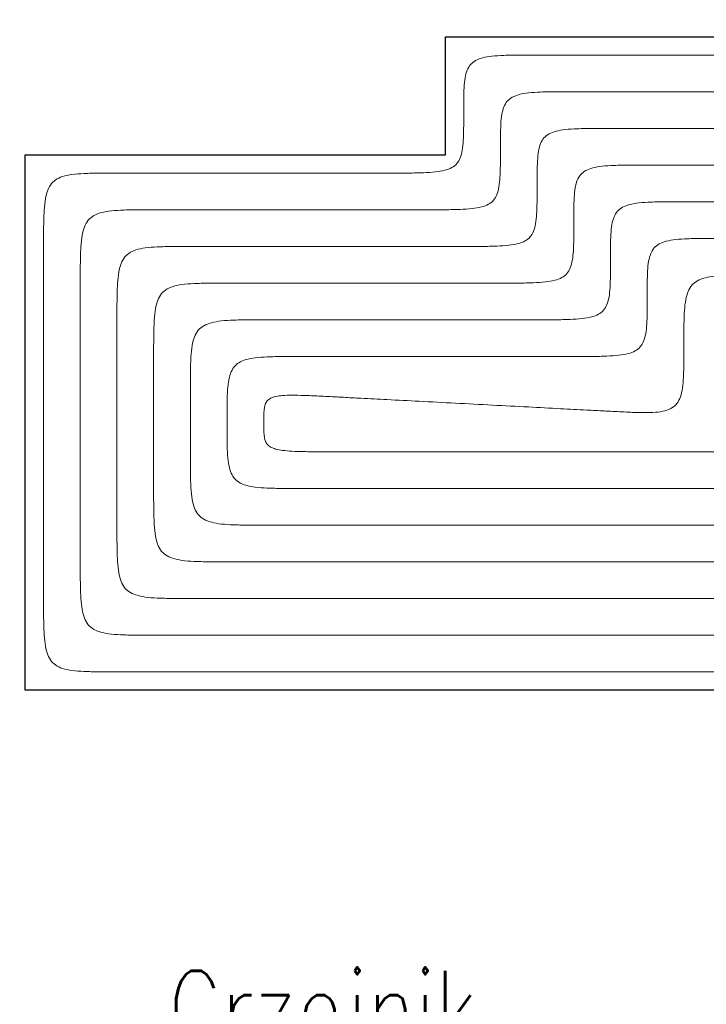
# Model space of a CAD drawing. Header units: millimetres. Extents: x 206445 to 335272, y 14092 to 100072.
# Tile 11 of 38: x 308956 to 310827, y 44336 to 47021. Entities that reach past the tile are written whole.
import ezdxf
from ezdxf import colors
from ezdxf.entities.mleader import LeaderData, LeaderLine
from ezdxf.lldxf.tags import DXFTag
from ezdxf.math import Vec2, Vec3

# ---------------------------------------------------------------- set-up
doc = ezdxf.new("R2010")
doc.units = ezdxf.units.MM
for name, color, linetype, lineweight in [('__OPIS', 10, 'Continuous', 20), ('IS_Rys.pętli_o.p._Powrót', 251, 'DASH', 0), ('IS_Rys.pętli_o.p._Zasilanie', 76, 'SOLID', 0)]:
    doc.layers.add(name, color=color, linetype=linetype, lineweight=lineweight)
doc.layers.add('IS_Ogrzewanie_płaszczyznowe', color=7, linetype='SOLID', true_color=0x008000)
doc.styles.add('STYL1', font='SIMPLEX.SHX', dxfattribs={"width": 0.8})
tags = doc.linetypes.add('DASH', pattern=[15, 10, -5]).pattern_tags.tags
tags[6:7] = [DXFTag(74, 4), DXFTag(75, 0), DXFTag(340, '0'), DXFTag(46, 0.0), DXFTag(50, 0.0), DXFTag(44, 0.0), DXFTag(45, 0.0)]
tags[4:5] = [DXFTag(74, 4), DXFTag(75, 0), DXFTag(340, '0'), DXFTag(46, 0.0), DXFTag(50, 0.0), DXFTag(44, 0.0), DXFTag(45, 0.0)]
tags = doc.linetypes.add('SOLID', pattern=[10, 10, 0]).pattern_tags.tags
tags[6:7] = [DXFTag(74, 4), DXFTag(75, 0), DXFTag(340, '0'), DXFTag(46, 0.0), DXFTag(50, 0.0), DXFTag(44, 0.0), DXFTag(45, 0.0)]
tags[4:5] = [DXFTag(74, 4), DXFTag(75, 0), DXFTag(340, '0'), DXFTag(46, 0.0), DXFTag(50, 0.0), DXFTag(44, 0.0), DXFTag(45, 0.0)]

msp = doc.modelspace()

# ---------------------------------------------------------------- linework, layer by layer
at = {"layer": 'IS_Ogrzewanie_płaszczyznowe'}
for p, q in [((310115.7, 46652.5), (310115.7, 46974.4)), ((310115.7, 46974.4), (312717, 46974.4)), ((308970.7, 45192.6), (308970.7, 46652.5)), ((308970.7, 46652.5), (310115.7, 46652.5)), ((312717, 45192.6), (308970.7, 45192.6))]:
    msp.add_line(p, q, dxfattribs=at)
at = {"layer": 'IS_Rys.pętli_o.p._Powrót', "ltscale": 10}
for points, knots in [([(310165.7, 46763.5), (310165.7, 46776.8), (310165.6, 46801.1), (310166.4, 46834.1), (310168.8, 46860.8), (310174, 46882.2), (310183.5, 46899), (310198.5, 46910.7), (310218.8, 46917.8), (310244.8, 46921.9), (310277.9, 46923.8), (310318.9, 46924.4), (310349.1, 46924.4), (310365.7, 46924.4)], [0, 0, 0, 0, 4.002616, 7.281348, 9.920887, 12.038782, 13.827258, 15.58244, 17.62838, 20.206938, 23.475728, 27.548734, 32.522453, 32.522453, 32.522453, 32.522453]), ([(310365.7, 46924.4), (310380.4, 46924.4), (310435.7, 46924.4), (310551.4, 46924.4), (310727.1, 46924.4), (310945.6, 46924.4), (311189.9, 46924.4), (311442.7, 46924.4), (311687, 46924.4), (311905.6, 46924.4), (312081.3, 46924.4), (312197, 46924.4), (312252.2, 46924.4), (312267, 46924.4)], [0, 0, 0, 0, 4.428272, 16.570308, 34.711938, 57.138993, 82.137303, 107.992697, 132.991007, 155.418062, 173.559692, 185.701728, 190.13, 190.13, 190.13, 190.13]), ([(309965.7, 46602.5), (309982.2, 46602.5), (310012.4, 46602.5), (310053.4, 46603.1), (310086.5, 46605.1), (310112.5, 46609.1), (310132.8, 46616.2), (310147.8, 46627.9), (310157.3, 46644.7), (310162.5, 46666.1), (310164.9, 46692.8), (310165.7, 46725.8), (310165.7, 46750.1), (310165.7, 46763.5)], [0, 0, 0, 0, 4.973719, 9.046725, 12.315515, 14.894073, 16.940013, 18.695195, 20.483671, 22.601566, 25.241105, 28.519836, 32.522453, 32.522453, 32.522453, 32.522453]), ([(310365.7, 46563.5), (310365.7, 46576.8), (310365.6, 46601.1), (310366.4, 46634.1), (310368.8, 46660.8), (310374, 46682.2), (310383.5, 46699), (310398.5, 46710.7), (310418.8, 46717.8), (310444.8, 46721.9), (310477.9, 46723.8), (310518.9, 46724.4), (310549.1, 46724.4), (310565.7, 46724.4)], [0, 0, 0, 0, 4.002616, 7.281348, 9.920887, 12.038782, 13.827258, 15.58244, 17.62838, 20.206938, 23.475728, 27.548734, 32.522453, 32.522453, 32.522453, 32.522453]), ([(310565.7, 46724.4), (310577.3, 46724.4), (310620.9, 46724.4), (310712.3, 46724.4), (310851, 46724.4), (311023.6, 46724.4), (311216.5, 46724.4), (311416.1, 46724.4), (311609, 46724.4), (311781.6, 46724.4), (311920.3, 46724.4), (312011.7, 46724.4), (312055.3, 46724.4), (312067, 46724.4)], [0, 0, 0, 0, 3.496642, 13.084207, 27.409159, 45.117956, 64.857062, 85.272938, 105.012044, 122.720841, 137.045793, 146.633358, 150.13, 150.13, 150.13, 150.13]), ([(309020.7, 46402.5), (309020.7, 46419.1), (309020.7, 46449.2), (309021.5, 46490.3), (309023.9, 46523.4), (309029, 46549.7), (309038.1, 46570.2), (309053, 46585.1), (309073.6, 46594.2), (309099.8, 46599.3), (309132.9, 46601.8), (309174, 46602.5), (309204.2, 46602.5), (309220.7, 46602.5)], [0, 0, 0, 0, 4.973727, 9.047211, 12.320392, 14.919985, 17.03704, 18.970826, 21.087881, 23.687474, 26.960655, 31.034139, 36.007866, 36.007866, 36.007866, 36.007866]), ([(309220.7, 46602.5), (309226.5, 46602.5), (309248.2, 46602.5), (309293.5, 46602.5), (309362.3, 46602.5), (309448, 46602.5), (309543.7, 46602.5), (309642.7, 46602.5), (309738.4, 46602.5), (309824.1, 46602.5), (309892.9, 46602.5), (309938.2, 46602.5), (309959.9, 46602.5), (309965.7, 46602.5)], [0, 0, 0, 0, 1.734975, 6.492165, 13.599967, 22.386777, 32.180992, 42.311008, 52.105223, 60.892033, 67.999835, 72.757025, 74.492, 74.492, 74.492, 74.492]), ([(310165.7, 46402.5), (310182.2, 46402.5), (310212.4, 46402.5), (310253.4, 46403.1), (310286.5, 46405.1), (310312.5, 46409.1), (310332.8, 46416.2), (310347.8, 46427.9), (310357.3, 46444.7), (310362.5, 46466.1), (310364.9, 46492.8), (310365.7, 46525.8), (310365.7, 46550.1), (310365.7, 46563.5)], [0, 0, 0, 0, 4.973719, 9.046725, 12.315515, 14.894073, 16.940013, 18.695195, 20.483671, 22.601566, 25.241105, 28.519836, 32.522453, 32.522453, 32.522453, 32.522453]), ([(310565.7, 46363.5), (310565.7, 46376.8), (310565.6, 46401.1), (310566.4, 46434.1), (310568.8, 46460.8), (310574, 46482.2), (310583.5, 46499), (310598.5, 46510.7), (310618.8, 46517.8), (310644.8, 46521.9), (310677.9, 46523.8), (310718.9, 46524.4), (310749.1, 46524.4), (310765.7, 46524.4)], [0, 0, 0, 0, 4.002616, 7.281348, 9.920887, 12.038782, 13.827258, 15.58244, 17.62838, 20.206938, 23.475728, 27.548734, 32.522453, 32.522453, 32.522453, 32.522453]), ([(310765.7, 46524.4), (310774.2, 46524.4), (310806.2, 46524.4), (310873.2, 46524.4), (310975, 46524.4), (311101.6, 46524.4), (311243.1, 46524.4), (311389.5, 46524.4), (311531, 46524.4), (311657.6, 46524.4), (311759.4, 46524.4), (311826.4, 46524.4), (311858.4, 46524.4), (311867, 46524.4)], [0, 0, 0, 0, 2.565011, 9.598107, 20.106379, 33.09692, 47.576822, 62.553178, 77.03308, 90.023621, 100.531893, 107.564989, 110.13, 110.13, 110.13, 110.13]), ([(309020.7, 45442.6), (309020.7, 45450.1), (309020.7, 45478), (309020.7, 45536.4), (309020.7, 45625.1), (309020.7, 45735.4), (309020.7, 45858.8), (309020.7, 45986.4), (309020.7, 46109.7), (309020.7, 46220.1), (309020.7, 46308.8), (309020.7, 46367.2), (309020.7, 46395.1), (309020.7, 46402.5)], [0, 0, 0, 0, 2.235587, 8.365421, 17.524116, 28.846281, 41.466529, 54.519471, 67.139719, 78.461884, 87.620579, 93.750413, 95.986, 95.986, 95.986, 95.986]), ([(309220.7, 46202.5), (309220.7, 46219.1), (309220.7, 46249.2), (309221.5, 46290.3), (309223.9, 46323.4), (309229, 46349.7), (309238.1, 46370.2), (309253, 46385.1), (309273.6, 46394.2), (309299.8, 46399.3), (309332.9, 46401.8), (309374, 46402.5), (309404.2, 46402.5), (309420.7, 46402.5)], [0, 0, 0, 0, 4.973727, 9.047211, 12.320392, 14.919985, 17.03704, 18.970826, 21.087881, 23.687474, 26.960655, 31.034139, 36.007866, 36.007866, 36.007866, 36.007866]), ([(309420.7, 46402.5), (309426.5, 46402.5), (309448.2, 46402.5), (309493.5, 46402.5), (309562.3, 46402.5), (309648, 46402.5), (309743.7, 46402.5), (309842.7, 46402.5), (309938.4, 46402.5), (310024.1, 46402.5), (310092.9, 46402.5), (310138.2, 46402.5), (310159.9, 46402.5), (310165.7, 46402.5)], [0, 0, 0, 0, 1.734975, 6.492165, 13.599967, 22.386777, 32.180992, 42.311008, 52.105223, 60.892033, 67.999835, 72.757025, 74.492, 74.492, 74.492, 74.492]), ([(310365.7, 46202.5), (310382.2, 46202.5), (310412.4, 46202.5), (310453.4, 46203.1), (310486.5, 46205.1), (310512.5, 46209.1), (310532.8, 46216.2), (310547.8, 46227.9), (310557.3, 46244.7), (310562.5, 46266.1), (310564.9, 46292.8), (310565.7, 46325.8), (310565.7, 46350.1), (310565.7, 46363.5)], [0, 0, 0, 0, 4.973719, 9.046725, 12.315515, 14.894073, 16.940013, 18.695195, 20.483671, 22.601566, 25.241105, 28.519836, 32.522453, 32.522453, 32.522453, 32.522453]), ([(310765.7, 46133.5), (310765.7, 46149.3), (310765.6, 46178.1), (310766.4, 46217.3), (310768.8, 46248.9), (310773.9, 46274), (310783.1, 46293.7), (310798.1, 46307.9), (310818.6, 46316.5), (310844.8, 46321.4), (310877.9, 46323.7), (310918.9, 46324.4), (310949.1, 46324.4), (310965.7, 46324.4)], [0, 0, 0, 0, 4.746927, 8.634787, 11.759874, 14.24647, 16.285433, 18.175642, 20.274939, 22.869228, 26.141299, 30.214663, 35.188387, 35.188387, 35.188387, 35.188387]), ([(309220.7, 45642.6), (309220.7, 45647), (309220.7, 45663.3), (309220.7, 45697.3), (309220.7, 45749.1), (309220.7, 45813.4), (309220.7, 45885.3), (309220.7, 45959.8), (309220.7, 46031.7), (309220.7, 46096.1), (309220.7, 46147.8), (309220.7, 46181.9), (309220.7, 46198.2), (309220.7, 46202.5)], [0, 0, 0, 0, 1.303956, 4.879321, 10.221336, 16.825244, 24.186289, 31.799711, 39.160756, 45.764664, 51.106679, 54.682044, 55.986, 55.986, 55.986, 55.986]), ([(309420.7, 46002.5), (309420.7, 46019.1), (309420.7, 46049.2), (309421.5, 46090.3), (309423.9, 46123.4), (309429, 46149.7), (309438.1, 46170.2), (309453, 46185.1), (309473.6, 46194.2), (309499.8, 46199.3), (309532.9, 46201.8), (309574, 46202.5), (309604.2, 46202.5), (309620.7, 46202.5)], [0, 0, 0, 0, 4.973727, 9.047211, 12.320392, 14.919985, 17.03704, 18.970826, 21.087881, 23.687474, 26.960655, 31.034139, 36.007866, 36.007866, 36.007866, 36.007866]), ([(309620.7, 46202.5), (309626.5, 46202.5), (309648.2, 46202.5), (309693.5, 46202.5), (309762.3, 46202.5), (309848, 46202.5), (309943.7, 46202.5), (310042.7, 46202.5), (310138.4, 46202.5), (310224.1, 46202.5), (310292.9, 46202.5), (310338.2, 46202.5), (310359.9, 46202.5), (310365.7, 46202.5)], [0, 0, 0, 0, 1.734975, 6.492165, 13.599967, 22.386777, 32.180992, 42.311008, 52.105223, 60.892033, 67.999835, 72.757025, 74.492, 74.492, 74.492, 74.492]), ([(310565.9, 45953.1), (310582.5, 45952.2), (310612.6, 45950.6), (310653.6, 45949.2), (310686.6, 45949.8), (310712.7, 45953.2), (310733.2, 45960.8), (310748.3, 45974.3), (310757.4, 45993.6), (310762.5, 46018.4), (310764.9, 46049.8), (310765.7, 46088.9), (310765.7, 46117.7), (310765.7, 46133.5)], [0, 0, 0, 0, 4.972976, 9.041096, 12.298959, 14.865986, 16.923343, 18.763601, 20.759356, 23.217496, 26.327704, 30.21007, 34.956212, 34.956212, 34.956212, 34.956212]), ([(309420.7, 45842.6), (309420.7, 45843.9), (309420.7, 45848.5), (309420.7, 45858.3), (309420.7, 45873), (309420.7, 45891.4), (309420.7, 45911.9), (309420.7, 45933.2), (309420.7, 45953.7), (309420.7, 45972.1), (309420.7, 45986.9), (309420.7, 45996.6), (309420.7, 46001.3), (309420.7, 46002.5)], [0, 0, 0, 0, 0.372326, 1.39322, 2.918556, 4.804207, 6.906048, 9.079952, 11.181793, 13.067444, 14.59278, 15.613674, 15.986, 15.986, 15.986, 15.986]), ([(309620.7, 45922.6), (309620.7, 45929.2), (309620.7, 45941.2), (309621.5, 45957.7), (309624, 45971.1), (309629.7, 45982), (309640, 45989.7), (309654.6, 45994.1), (309674.2, 45996.5), (309700, 45997.1), (309732.8, 45996.3), (309773.8, 45994.5), (309803.9, 45992.9), (309820.5, 45992.1)], [0, 0, 0, 0, 1.987013, 3.612344, 4.931752, 6.063204, 7.224594, 8.670406, 10.594711, 13.132274, 16.389017, 20.459165, 25.432559, 25.432559, 25.432559, 25.432559]), ([(309820.5, 45992.1), (309826.3, 45991.8), (309847.9, 45990.6), (309893.3, 45988.3), (309962.2, 45984.7), (310047.9, 45980.2), (310143.6, 45975.2), (310242.8, 45970), (310338.5, 45965), (310424.2, 45960.5), (310493.1, 45956.9), (310538.5, 45954.5), (310560.1, 45953.4), (310565.9, 45953.1)], [0, 0, 0, 0, 1.738617, 6.505794, 13.628517, 22.433772, 32.248547, 42.399829, 52.214605, 61.01986, 68.142583, 72.909759, 74.648377, 74.648377, 74.648377, 74.648377]), ([(309820.7, 45842.6), (309804.2, 45842.6), (309774, 45842.6), (309733, 45842.9), (309700, 45843.9), (309674.2, 45845.9), (309654.6, 45849.3), (309640, 45854.5), (309629.8, 45862.6), (309624, 45873.8), (309621.5, 45887.4), (309620.7, 45903.9), (309620.7, 45915.9), (309620.7, 45922.6)], [0, 0, 0, 0, 4.973708, 9.046051, 12.308753, 14.857899, 16.80108, 18.273629, 19.466032, 20.623229, 21.957279, 23.588099, 25.575897, 25.575897, 25.575897, 25.575897]), ([(309620.7, 45642.6), (309604.2, 45642.6), (309574, 45642.6), (309532.9, 45643.4), (309499.8, 45645.8), (309473.6, 45650.9), (309453, 45660), (309438.1, 45674.9), (309429, 45695.5), (309423.9, 45721.7), (309421.5, 45754.8), (309420.7, 45795.9), (309420.7, 45826.1), (309420.7, 45842.6)], [0, 0, 0, 0, 4.973727, 9.047211, 12.320392, 14.919985, 17.03704, 18.970826, 21.087881, 23.687474, 26.960655, 31.034139, 36.007866, 36.007866, 36.007866, 36.007866]), ([(311867, 45842.6), (311851.1, 45842.6), (311791.6, 45842.6), (311667.1, 45842.6), (311478, 45842.6), (311242.8, 45842.6), (310979.9, 45842.6), (310707.8, 45842.6), (310444.9, 45842.6), (310209.7, 45842.6), (310020.6, 45842.6), (309896.1, 45842.6), (309836.6, 45842.6), (309820.7, 45842.6)], [0, 0, 0, 0, 4.765802, 17.833322, 37.357736, 61.494215, 88.397934, 116.224066, 143.127785, 167.264264, 186.788678, 199.856198, 204.622, 204.622, 204.622, 204.622]), ([(309420.7, 45442.6), (309404.2, 45442.6), (309374, 45442.6), (309332.9, 45443.4), (309299.8, 45445.8), (309273.6, 45450.9), (309253, 45460), (309238.1, 45474.9), (309229, 45495.5), (309223.9, 45521.7), (309221.5, 45554.8), (309220.7, 45595.9), (309220.7, 45626.1), (309220.7, 45642.6)], [0, 0, 0, 0, 4.973727, 9.047211, 12.320392, 14.919985, 17.03704, 18.970826, 21.087881, 23.687474, 26.960655, 31.034139, 36.007866, 36.007866, 36.007866, 36.007866]), ([(312067, 45642.6), (312048, 45642.6), (311976.9, 45642.6), (311828, 45642.6), (311602, 45642.6), (311320.8, 45642.6), (311006.5, 45642.6), (310681.2, 45642.6), (310366.9, 45642.6), (310085.7, 45642.6), (309859.7, 45642.6), (309710.8, 45642.6), (309639.7, 45642.6), (309620.7, 45642.6)], [0, 0, 0, 0, 5.697432, 21.319423, 44.660515, 73.515252, 105.678174, 138.943826, 171.106748, 199.961485, 223.302577, 238.924568, 244.622, 244.622, 244.622, 244.622]), ([(309220.7, 45242.6), (309204.2, 45242.6), (309174, 45242.6), (309132.9, 45243.4), (309099.8, 45245.8), (309073.6, 45250.9), (309053, 45260), (309038.1, 45274.9), (309029, 45295.5), (309023.9, 45321.7), (309021.5, 45354.8), (309020.7, 45395.9), (309020.7, 45426.1), (309020.7, 45442.6)], [0, 0, 0, 0, 4.973727, 9.047211, 12.320392, 14.919985, 17.03704, 18.970826, 21.087881, 23.687474, 26.960655, 31.034139, 36.007866, 36.007866, 36.007866, 36.007866]), ([(312267, 45442.6), (312244.9, 45442.6), (312162.2, 45442.6), (311989, 45442.6), (311725.9, 45442.6), (311398.8, 45442.6), (311033.1, 45442.6), (310654.6, 45442.6), (310288.9, 45442.6), (309961.8, 45442.6), (309698.7, 45442.6), (309525.5, 45442.6), (309442.8, 45442.6), (309420.7, 45442.6)], [0, 0, 0, 0, 6.629062, 24.805524, 51.963295, 85.536289, 122.958415, 161.663585, 199.085711, 232.658705, 259.816476, 277.992938, 284.622, 284.622, 284.622, 284.622]), ([(312467, 45242.6), (312441.8, 45242.6), (312347.4, 45242.6), (312149.9, 45242.6), (311849.9, 45242.6), (311476.7, 45242.6), (311059.7, 45242.6), (310628, 45242.6), (310210.9, 45242.6), (309837.8, 45242.6), (309537.8, 45242.6), (309340.2, 45242.6), (309245.9, 45242.6), (309220.7, 45242.6)], [0, 0, 0, 0, 7.560693, 28.291624, 59.266075, 97.557325, 140.238655, 184.383345, 227.064675, 265.355925, 296.330376, 317.061307, 324.622, 324.622, 324.622, 324.622])]:
    msp.add_open_spline(points, degree=3, knots=knots, dxfattribs=at)
at = {"layer": 'IS_Rys.pętli_o.p._Zasilanie', "ltscale": 10}
for points, knots in [([(310265.7, 46663.5), (310265.7, 46676.8), (310265.6, 46701.1), (310266.4, 46734.1), (310268.8, 46760.8), (310274, 46782.2), (310283.5, 46799), (310298.5, 46810.7), (310318.8, 46817.8), (310344.8, 46821.9), (310377.9, 46823.8), (310418.9, 46824.4), (310449.1, 46824.4), (310465.7, 46824.4)], [0, 0, 0, 0, 4.002616, 7.281348, 9.920887, 12.038782, 13.827258, 15.58244, 17.62838, 20.206938, 23.475728, 27.548734, 32.522453, 32.522453, 32.522453, 32.522453]), ([(310465.7, 46824.4), (310478.9, 46824.4), (310528.3, 46824.4), (310631.8, 46824.4), (310789, 46824.4), (310984.6, 46824.4), (311203.2, 46824.4), (311429.4, 46824.4), (311648, 46824.4), (311843.6, 46824.4), (312000.8, 46824.4), (312104.3, 46824.4), (312153.7, 46824.4), (312167, 46824.4)], [0, 0, 0, 0, 3.962457, 14.827258, 31.060548, 51.128475, 73.497183, 96.632817, 119.001525, 139.069452, 155.302742, 166.167543, 170.13, 170.13, 170.13, 170.13]), ([(310065.7, 46502.5), (310082.2, 46502.5), (310112.4, 46502.5), (310153.4, 46503.1), (310186.5, 46505.1), (310212.5, 46509.1), (310232.8, 46516.2), (310247.8, 46527.9), (310257.3, 46544.7), (310262.5, 46566.1), (310264.9, 46592.8), (310265.7, 46625.8), (310265.7, 46650.1), (310265.7, 46663.5)], [0, 0, 0, 0, 4.973719, 9.046725, 12.315515, 14.894073, 16.940013, 18.695195, 20.483671, 22.601566, 25.241105, 28.519836, 32.522453, 32.522453, 32.522453, 32.522453]), ([(310465.7, 46463.5), (310465.7, 46476.8), (310465.6, 46501.1), (310466.4, 46534.1), (310468.8, 46560.8), (310474, 46582.2), (310483.5, 46599), (310498.5, 46610.7), (310518.8, 46617.8), (310544.8, 46621.9), (310577.9, 46623.8), (310618.9, 46624.4), (310649.1, 46624.4), (310665.7, 46624.4)], [0, 0, 0, 0, 4.002616, 7.281348, 9.920887, 12.038782, 13.827258, 15.58244, 17.62838, 20.206938, 23.475728, 27.548734, 32.522453, 32.522453, 32.522453, 32.522453]), ([(310665.7, 46624.4), (310675.8, 46624.4), (310713.6, 46624.4), (310792.8, 46624.4), (310913, 46624.4), (311062.6, 46624.4), (311229.8, 46624.4), (311402.8, 46624.4), (311570, 46624.4), (311719.6, 46624.4), (311839.9, 46624.4), (311919, 46624.4), (311956.9, 46624.4), (311967, 46624.4)], [0, 0, 0, 0, 3.030826, 11.341157, 23.757769, 39.107438, 56.216942, 73.913058, 91.022562, 106.372231, 118.788843, 127.099174, 130.13, 130.13, 130.13, 130.13]), ([(309120.7, 46302.5), (309120.7, 46319.1), (309120.7, 46349.2), (309121.5, 46390.3), (309123.9, 46423.4), (309129, 46449.7), (309138.1, 46470.2), (309153, 46485.1), (309173.6, 46494.2), (309199.8, 46499.3), (309232.9, 46501.8), (309274, 46502.5), (309304.2, 46502.5), (309320.7, 46502.5)], [0, 0, 0, 0, 4.973727, 9.047211, 12.320392, 14.919985, 17.03704, 18.970826, 21.087881, 23.687474, 26.960655, 31.034139, 36.007866, 36.007866, 36.007866, 36.007866]), ([(309320.7, 46502.5), (309326.5, 46502.5), (309348.2, 46502.5), (309393.5, 46502.5), (309462.3, 46502.5), (309548, 46502.5), (309643.7, 46502.5), (309742.7, 46502.5), (309838.4, 46502.5), (309924.1, 46502.5), (309992.9, 46502.5), (310038.2, 46502.5), (310059.9, 46502.5), (310065.7, 46502.5)], [0, 0, 0, 0, 1.734975, 6.492165, 13.599967, 22.386777, 32.180992, 42.311008, 52.105223, 60.892033, 67.999835, 72.757025, 74.492, 74.492, 74.492, 74.492]), ([(310265.7, 46302.5), (310282.2, 46302.5), (310312.4, 46302.5), (310353.4, 46303.1), (310386.5, 46305.1), (310412.5, 46309.1), (310432.8, 46316.2), (310447.8, 46327.9), (310457.3, 46344.7), (310462.5, 46366.1), (310464.9, 46392.8), (310465.7, 46425.8), (310465.7, 46450.1), (310465.7, 46463.5)], [0, 0, 0, 0, 4.973719, 9.046725, 12.315515, 14.894073, 16.940013, 18.695195, 20.483671, 22.601566, 25.241105, 28.519836, 32.522453, 32.522453, 32.522453, 32.522453]), ([(310665.7, 46263.5), (310665.7, 46276.8), (310665.6, 46301.1), (310666.4, 46334.1), (310668.8, 46360.8), (310674, 46382.2), (310683.5, 46399), (310698.5, 46410.7), (310718.8, 46417.8), (310744.8, 46421.9), (310777.9, 46423.8), (310818.9, 46424.4), (310849.1, 46424.4), (310865.7, 46424.4)], [0, 0, 0, 0, 4.002616, 7.281348, 9.920887, 12.038782, 13.827258, 15.58244, 17.62838, 20.206938, 23.475728, 27.548734, 32.522453, 32.522453, 32.522453, 32.522453]), ([(309120.7, 45542.6), (309120.7, 45548.5), (309120.7, 45570.6), (309120.7, 45616.9), (309120.7, 45687.1), (309120.7, 45774.4), (309120.7, 45872), (309120.7, 45973.1), (309120.7, 46070.7), (309120.7, 46158.1), (309120.7, 46228.3), (309120.7, 46274.5), (309120.7, 46296.6), (309120.7, 46302.5)], [0, 0, 0, 0, 1.769772, 6.622371, 13.872726, 22.835763, 32.826409, 43.159591, 53.150237, 62.113274, 69.363629, 74.216228, 75.986, 75.986, 75.986, 75.986]), ([(309320.7, 46102.5), (309320.7, 46119.1), (309320.7, 46149.2), (309321.5, 46190.3), (309323.9, 46223.4), (309329, 46249.7), (309338.1, 46270.2), (309353, 46285.1), (309373.6, 46294.2), (309399.8, 46299.3), (309432.9, 46301.8), (309474, 46302.5), (309504.2, 46302.5), (309520.7, 46302.5)], [0, 0, 0, 0, 4.973727, 9.047211, 12.320392, 14.919985, 17.03704, 18.970826, 21.087881, 23.687474, 26.960655, 31.034139, 36.007866, 36.007866, 36.007866, 36.007866]), ([(309520.7, 46302.5), (309526.5, 46302.5), (309548.2, 46302.5), (309593.5, 46302.5), (309662.3, 46302.5), (309748, 46302.5), (309843.7, 46302.5), (309942.7, 46302.5), (310038.4, 46302.5), (310124.1, 46302.5), (310192.9, 46302.5), (310238.2, 46302.5), (310259.9, 46302.5), (310265.7, 46302.5)], [0, 0, 0, 0, 1.734975, 6.492165, 13.599967, 22.386777, 32.180992, 42.311008, 52.105223, 60.892033, 67.999835, 72.757025, 74.492, 74.492, 74.492, 74.492]), ([(310465.7, 46102.5), (310482.2, 46102.5), (310512.4, 46102.5), (310553.4, 46103.1), (310586.5, 46105.1), (310612.5, 46109.1), (310632.8, 46116.2), (310647.8, 46127.9), (310657.3, 46144.7), (310662.5, 46166.1), (310664.9, 46192.8), (310665.7, 46225.8), (310665.7, 46250.1), (310665.7, 46263.5)], [0, 0, 0, 0, 4.973719, 9.046725, 12.315515, 14.894073, 16.940013, 18.695195, 20.483671, 22.601566, 25.241105, 28.519836, 32.522453, 32.522453, 32.522453, 32.522453]), ([(309320.7, 45742.6), (309320.7, 45745.4), (309320.7, 45755.9), (309320.7, 45777.8), (309320.7, 45811), (309320.7, 45852.4), (309320.7, 45898.6), (309320.7, 45946.5), (309320.7, 45992.7), (309320.7, 46034.1), (309320.7, 46067.4), (309320.7, 46089.3), (309320.7, 46099.7), (309320.7, 46102.5)], [0, 0, 0, 0, 0.838141, 3.13627, 6.569946, 10.814726, 15.546168, 20.439832, 25.171274, 29.416054, 32.84973, 35.147859, 35.986, 35.986, 35.986, 35.986]), ([(309520.7, 45922.6), (309520.7, 45937.5), (309520.7, 45964.6), (309521.5, 46001.6), (309523.9, 46031.4), (309529, 46055.1), (309538.3, 46073.8), (309553.3, 46087), (309573.7, 46095.1), (309599.9, 46099.6), (309632.9, 46101.8), (309674, 46102.5), (309704.2, 46102.5), (309720.7, 46102.5)], [0, 0, 0, 0, 4.474618, 8.139616, 11.086971, 13.438258, 15.384458, 17.223777, 19.302662, 21.890896, 25.161703, 29.234929, 34.208651, 34.208651, 34.208651, 34.208651]), ([(309720.7, 46102.5), (309726.5, 46102.5), (309748.2, 46102.5), (309793.5, 46102.5), (309862.3, 46102.5), (309948, 46102.5), (310043.7, 46102.5), (310142.7, 46102.5), (310238.4, 46102.5), (310324.1, 46102.5), (310392.9, 46102.5), (310438.2, 46102.5), (310459.9, 46102.5), (310465.7, 46102.5)], [0, 0, 0, 0, 1.734975, 6.492165, 13.599967, 22.386777, 32.180992, 42.311008, 52.105223, 60.892033, 67.999835, 72.757025, 74.492, 74.492, 74.492, 74.492]), ([(309720.7, 45742.6), (309704.2, 45742.6), (309674, 45742.6), (309632.9, 45743.3), (309599.9, 45745.5), (309573.7, 45750), (309553.3, 45758.1), (309538.3, 45771.4), (309529, 45790), (309523.9, 45813.8), (309521.5, 45843.6), (309520.7, 45880.5), (309520.7, 45907.7), (309520.7, 45922.6)], [0, 0, 0, 0, 4.973722, 9.046948, 12.317755, 14.905989, 16.984874, 18.824193, 20.770393, 23.12168, 26.069035, 29.734033, 34.208651, 34.208651, 34.208651, 34.208651]), ([(309520.7, 45542.6), (309504.2, 45542.6), (309474, 45542.6), (309432.9, 45543.4), (309399.8, 45545.8), (309373.6, 45550.9), (309353, 45560), (309338.1, 45574.9), (309329, 45595.5), (309323.9, 45621.7), (309321.5, 45654.8), (309320.7, 45695.9), (309320.7, 45726.1), (309320.7, 45742.6)], [0, 0, 0, 0, 4.973727, 9.047211, 12.320392, 14.919985, 17.03704, 18.970826, 21.087881, 23.687474, 26.960655, 31.034139, 36.007866, 36.007866, 36.007866, 36.007866]), ([(311967, 45742.6), (311949.5, 45742.6), (311884.3, 45742.6), (311747.6, 45742.6), (311540, 45742.6), (311281.8, 45742.6), (310993.2, 45742.6), (310694.5, 45742.6), (310405.9, 45742.6), (310147.7, 45742.6), (309940.1, 45742.6), (309803.4, 45742.6), (309738.2, 45742.6), (309720.7, 45742.6)], [0, 0, 0, 0, 5.231617, 19.576373, 41.009125, 67.504733, 97.038054, 127.583946, 157.117267, 183.612875, 205.045627, 219.390383, 224.622, 224.622, 224.622, 224.622]), ([(309320.7, 45342.6), (309304.2, 45342.6), (309274, 45342.6), (309232.9, 45343.4), (309199.8, 45345.8), (309173.6, 45350.9), (309153, 45360), (309138.1, 45374.9), (309129, 45395.5), (309123.9, 45421.7), (309121.5, 45454.8), (309120.7, 45495.9), (309120.7, 45526.1), (309120.7, 45542.6)], [0, 0, 0, 0, 4.973727, 9.047211, 12.320392, 14.919985, 17.03704, 18.970826, 21.087881, 23.687474, 26.960655, 31.034139, 36.007866, 36.007866, 36.007866, 36.007866]), ([(312167, 45542.6), (312146.4, 45542.6), (312069.5, 45542.6), (311908.5, 45542.6), (311664, 45542.6), (311359.8, 45542.6), (311019.8, 45542.6), (310667.9, 45542.6), (310327.9, 45542.6), (310023.7, 45542.6), (309779.2, 45542.6), (309618.2, 45542.6), (309541.3, 45542.6), (309520.7, 45542.6)], [0, 0, 0, 0, 6.163247, 23.062473, 48.311905, 79.52577, 114.318295, 150.303705, 185.09623, 216.310095, 241.559527, 258.458753, 264.622, 264.622, 264.622, 264.622]), ([(312367, 45342.6), (312343.3, 45342.6), (312254.8, 45342.6), (312069.4, 45342.6), (311787.9, 45342.6), (311437.8, 45342.6), (311046.4, 45342.6), (310641.3, 45342.6), (310249.9, 45342.6), (309899.8, 45342.6), (309618.3, 45342.6), (309432.9, 45342.6), (309344.4, 45342.6), (309320.7, 45342.6)], [0, 0, 0, 0, 7.094878, 26.548574, 55.614685, 91.546807, 131.598535, 173.023465, 213.075193, 249.007315, 278.073426, 297.527122, 304.622, 304.622, 304.622, 304.622])]:
    msp.add_open_spline(points, degree=3, knots=knots, dxfattribs=at)

# ---------------------------------------------------------------- leaders
at = {"layer": '__OPIS'}
ml = msp.add_multileader_mtext('Standard', dxfattribs=at)
ml.set_content('Grzejnik elektryczny 1,5kW', color=256, style='STYL1')
ml.set_leader_properties(color=256)
ml.build(insert=Vec2(0, 0))
ml.multileader.update_dxf_attribs({"has_text_frame": 1, "text_left_attachment_type": 2, "text_right_attachment_type": 2, "text_top_attachment_type": 0, "text_bottom_attachment_type": 0, "dogleg_length": 0.1, "arrow_head_size": 5})
ctx = ml.context
ctx.base_point, ctx.char_height, ctx.arrow_head_size, ctx.landing_gap_size, ctx.plane_origin = Vec3(307167, 46805.5), 200, 5, 20, Vec3(312989.1, 46746)
ctx.left_attachment, ctx.right_attachment = 2, 2
notes = []
notes.append((ctx, [(0, (1, 1, 0), (308509.9, 46805.5), (-1, 0), 0.05, [(0, [(310057.6, 48728.8)], 256, [])])]))
ctx.mtext.insert, ctx.mtext.width, ctx.mtext.flow_direction = Vec3(307187, 47257.9), 2043.653, 5
ml = msp.add_multileader_mtext('Standard', dxfattribs=at)
ml.set_content('Grzejnik elektryczny 1,5kW', color=256, style='STYL1')
ml.set_leader_properties(color=256)
ml.build(insert=Vec2(0, 0))
ml.multileader.update_dxf_attribs({"has_text_frame": 1, "text_left_attachment_type": 2, "text_right_attachment_type": 2, "text_top_attachment_type": 0, "text_bottom_attachment_type": 0, "dogleg_length": 0.1, "arrow_head_size": 5})
ctx = ml.context
ctx.base_point, ctx.char_height, ctx.arrow_head_size, ctx.landing_gap_size, ctx.plane_origin = Vec3(309341.3, 43975.5), 200, 5, 20, Vec3(315667.4, 42901.7)
ctx.left_attachment, ctx.right_attachment = 2, 2
notes.append((ctx, [(0, (1, 1, 0), (310684.2, 43975.5), (-1, 0), 0.05, [(0, [(312735.9, 44884.5)], 256, [])])]))
ctx.mtext.insert, ctx.mtext.width, ctx.mtext.flow_direction = Vec3(309361.3, 44427.9), 2043.653, 5
for ctx, leaders in notes:
    for number, flags, end, landing, length, lines in leaders:
        leader = LeaderData()
        leader.index, (leader.has_last_leader_line, leader.has_dogleg_vector, leader.attachment_direction) = number, flags
        leader.last_leader_point, leader.dogleg_vector, leader.dogleg_length = Vec3(end), Vec3(landing), length
        for number, points, colour, breaks in lines:
            line = LeaderLine()
            line.index, line.vertices, line.color, line.breaks = number, Vec3.list(points), colors.encode_raw_color(colour), breaks
            leader.lines.append(line)
        ctx.leaders.append(leader)

doc.saveas('drawing.dxf')
